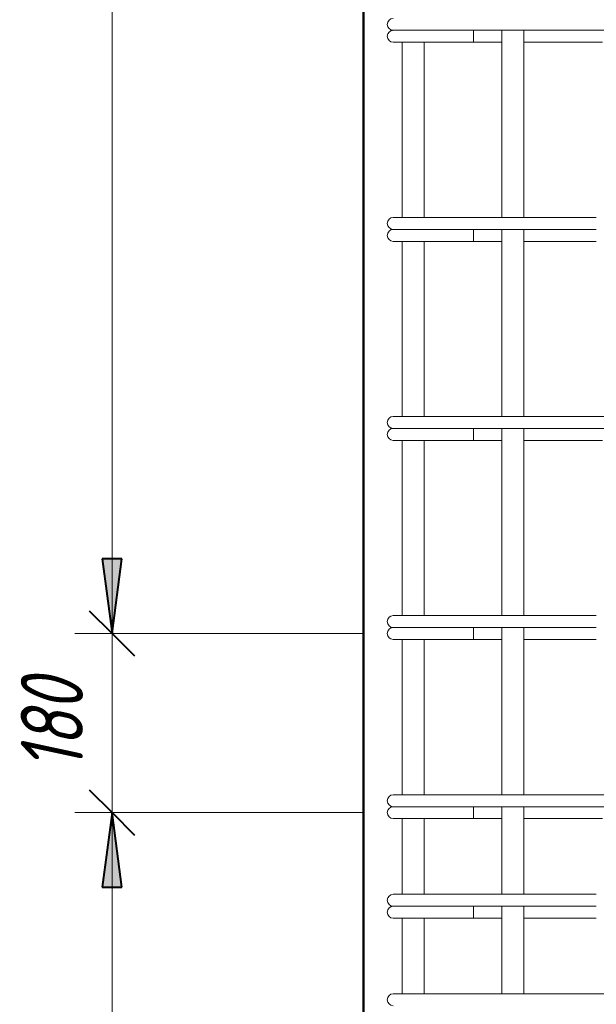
# Model space of a CAD drawing. Header units: millimetres. Extents: x 31181 to 43787, y -118926 to 7424.
# Tile 19 of 37: x 35305 to 35884, y 597 to 1587. Entities that reach past the tile are written whole.
import ezdxf

# ---------------------------------------------------------------- set-up
doc = ezdxf.new("R2010")
doc.units = ezdxf.units.MM
for name, color, linetype, lineweight in [('A-____-____-DIMS', 211, 'Continuous', 9), ('A-____-____-DIMS-25', 211, 'Continuous', 9), ('S-COLS-____-OTLN', 52, 'Continuous', 20), ('S-RBAR-____-OTLN', 171, 'Continuous', 100)]:
    doc.layers.add(name, color=color, linetype=linetype, lineweight=lineweight)
doc.styles.add('GOST Common_I_5', font='GOST_Common Italic.ttf', dxfattribs={"width": 0.8, "height": 62.5})
doc.dimstyles.new('ADSK_Для_арматуры_Основной_2_5_мм_шаг_кол-во_Стрелки_точный', dxfattribs={"dimscale": 304.8, "dimtxt": 0.206224, "dimasz": 0, "dimexe": 0.123031, "dimexo": 0.000403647, "dimgap": 0.032808, "dimtad": 1, "dimdec": 0, "dimlfac": 304.8, "dimdsep": 46, "dimtxsty": 'GOST Common_I_5', "dimblk2": 'NONE', "dimsah": 1, "dimcen": 0.09, "dimdle": 0.123031, "dimazin": 0, "dimtfac": 1, "dimtdec": 4, "dimtix": 1, "dimtmove": 0, "dimatfit": 3, "dimfxl": 1, "dimtvp": 1, "dimtfill": 1, "dimtolj": 1, "dimtzin": 0, "dimarcsym": 2})
doc.dimstyles.new('ADSK_Для_арматуры_Основной_2_5_мм_шаг_кол-во_Стрелки_точный_1', dxfattribs={"dimscale": 304.8, "dimtxt": 0.206224, "dimasz": 0.246063, "dimexe": 0.123031, "dimexo": 0.000403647, "dimgap": 0.032808, "dimtad": 1, "dimdec": 0, "dimlfac": 304.8, "dimdsep": 46, "dimtxsty": 'GOST Common_I_5', "dimsah": 1, "dimcen": 0.09, "dimdle": 0.123031, "dimazin": 0, "dimtfac": 1, "dimtdec": 4, "dimtix": 1, "dimtmove": 0, "dimatfit": 3, "dimfxl": 1, "dimtvp": 1, "dimtfill": 1, "dimtolj": 1, "dimtzin": 0, "dimarcsym": 2})
doc.dimstyles.new('ADSK_Округление_5мм__Узкий__4', dxfattribs={"dimscale": 304.8, "dimtxt": 0.206224, "dimasz": 0.147638, "dimexe": 0.123031, "dimexo": 0.000269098, "dimgap": 0.032808, "dimtad": 1, "dimdec": 0, "dimlfac": 304.8, "dimrnd": 5, "dimdsep": 46, "dimtxsty": 'GOST Common_I_5', "dimblk1": 'OBLIQUE', "dimblk2": 'OBLIQUE', "dimsah": 1, "dimcen": 0.09, "dimdle": 0.123031, "dimazin": 0, "dimtfac": 1, "dimtdec": 4, "dimtix": 1, "dimtmove": 0, "dimatfit": 3, "dimfxl": 1, "dimtvp": 1, "dimtfill": 1, "dimtolj": 1, "dimtzin": 0, "dimlwd": 20, "dimlwe": 20, "dimarcsym": 2})

# ---------------------------------------------------------------- blocks, each defined once
blk = doc.blocks.new('DIMBLOCK32-КЖ1_ПЭ_ВЭ1_Армирование_Пилоны_Пм-1_3_1-1')
at = {"layer": 'A-____-____-DIMS-25', "lineweight": 40}
for points in [[(35397.38, 2770), (35387.51, 2695), (35407.26, 2695)], [(35397.38, 970), (35407.26, 1045), (35387.51, 1045)]]:
    blk.add_hatch(color=256, dxfattribs=at).paths.add_polyline_path(points)
at = {"layer": 'A-____-____-DIMS-25'}
for p, q in [((35397.38, 932.5), (35397.38, 2807.5)), ((35397.38, 2770), (35359.88, 2770)), ((35397.38, 2770), (35636.34, 2770)), ((35397.38, 970), (35359.88, 970)), ((35397.38, 970), (35636.34, 970))]:
    blk.add_line(p, q, dxfattribs=at)
at = {"layer": 'A-____-____-DIMS-25', "lineweight": 40}
for p, q in [((35397.38, 2770), (35387.51, 2695)), ((35407.26, 2695), (35397.38, 2770)), ((35387.51, 2695), (35407.26, 2695)), ((35407.26, 1045), (35387.51, 1045)), ((35387.51, 1045), (35397.38, 970)), ((35397.38, 970), (35407.26, 1045))]:
    blk.add_line(p, q, dxfattribs=at)
at = {"layer": 'A-____-____-DIMS-25', "color": 0, "insert": (35305.71, 1699.01), "char_height": 62.5, "width": 410.3829, "attachment_point": 1, "rotation": 90, "line_spacing_factor": 1.022761, "style": 'GOST Common_I_5', "bg_fill": 3, "box_fill_scale": 1.25, "bg_fill_color": 256, "bg_fill_true_color": 13158600, "bg_fill_transparency": 0}
blk.add_mtext('200x9=1800', dxfattribs=at)
blk = doc.blocks.new('_None')
blk = doc.blocks.new('DIMBLOCK33-КЖ1_ПЭ_ВЭ1_Армирование_Пилоны_Пм-1_3_1-1')
at = {"layer": 'A-____-____-DIMS-25', "lineweight": 40}
for points in [[(35397.38, 790), (35387.51, 715), (35407.26, 715)], [(35397.38, -110), (35407.26, -35), (35387.51, -35)]]:
    blk.add_hatch(color=256, dxfattribs=at).paths.add_polyline_path(points)
at = {"layer": 'A-____-____-DIMS-25'}
for p, q in [((35397.38, -147.5), (35397.38, 827.5)), ((35397.38, 790), (35359.88, 790)), ((35397.38, 790), (35636.34, 790)), ((35397.38, -110), (35359.88, -110)), ((35397.38, -110), (35636.34, -110))]:
    blk.add_line(p, q, dxfattribs=at)
at = {"layer": 'A-____-____-DIMS-25', "lineweight": 40}
for p, q in [((35397.38, 790), (35387.51, 715)), ((35407.26, 715), (35397.38, 790)), ((35387.51, 715), (35407.26, 715)), ((35407.26, -35), (35387.51, -35)), ((35387.51, -35), (35397.38, -110)), ((35397.38, -110), (35407.26, -35))]:
    blk.add_line(p, q, dxfattribs=at)
at = {"layer": 'A-____-____-DIMS-25', "color": 0, "insert": (35305.71, 186.59), "char_height": 62.5, "width": 368.194, "attachment_point": 1, "rotation": 90, "line_spacing_factor": 1.022761, "style": 'GOST Common_I_5', "bg_fill": 3, "box_fill_scale": 1.25, "bg_fill_color": 256, "bg_fill_true_color": 13158600, "bg_fill_transparency": 0}
blk.add_mtext('100x9=900', dxfattribs=at)
blk = doc.blocks.new('DIMBLOCK35-КЖ1_ПЭ_ВЭ1_Армирование_Пилоны_Пм-1_3_1-1')
at = {"layer": 'A-____-____-DIMS-25', "lineweight": 20}
for p, q in [((35397.38, 1007.5), (35397.38, 752.5)), ((35397.38, 970), (35359.88, 970)), ((35397.38, 970), (35648.84, 970)), ((35397.38, 790), (35359.88, 790)), ((35397.38, 790), (35648.84, 790))]:
    blk.add_line(p, q, dxfattribs=at)
at = {"layer": 'A-____-____-DIMS-25', "lineweight": 40}
for p, q in [((35397.38, 970), (35374.88, 992.5)), ((35397.38, 970), (35419.88, 947.5)), ((35397.38, 790), (35374.88, 812.5)), ((35397.38, 790), (35419.88, 767.5))]:
    blk.add_line(p, q, dxfattribs=at)
at = {"layer": 'A-____-____-DIMS-25', "color": 0, "lineweight": 20, "insert": (35305.71, 832.06), "char_height": 62.5, "width": 115.0606, "attachment_point": 1, "rotation": 90, "line_spacing_factor": 1.022761, "style": 'GOST Common_I_5', "bg_fill": 3, "box_fill_scale": 1.25, "bg_fill_color": 256, "bg_fill_true_color": 13158600, "bg_fill_transparency": 0}
blk.add_mtext('180', dxfattribs=at)
blk = doc.blocks.new('_Oblique')
at = {"color": 0, "linetype": 'ByBlock', "lineweight": -2}
blk.add_line((-0.5, -0.5), (0.5, 0.5), dxfattribs=at)

msp = doc.modelspace()

# ---------------------------------------------------------------- linework, layer by layer
at = {"layer": 'S-COLS-____-OTLN', "lineweight": 50}
msp.add_line((35649.9312, 3900), (35649.9312, -159.9504), dxfattribs=at)
at = {"layer": 'S-RBAR-____-OTLN', "lineweight": 20}
for p, q in [((35679.8398, 1576), (35681.0664, 1576)), ((35681.3899, 1576), (35682.2893, 1576)), ((35682.2857, 1576), (35685.3219, 1576)), ((35685.311, 1576), (35687.5735, 1576)), ((35687.5632, 1576), (35691.7919, 1576)), ((35691.7739, 1576), (35695.0164, 1576)), ((35694.9988, 1576), (35700.1636, 1576)), ((35700.1416, 1576), (35704.0319, 1576)), ((35704.0088, 1576), (35709.8202, 1576)), ((35709.7989, 1576), (35713.925, 1576)), ((35713.9008, 1576), (35715.8398, 1576)), ((36033.9312, 1576), (35715.8398, 1576)), ((35760.5127, 1576), (35760.5127, 1564)), ((35788.9312, 1576), (35788.9312, 1388)), ((35810.9312, 1576), (35810.9312, 1388)), ((35679.8398, 1564), (35741.2956, 1564)), ((35688.9312, 1564), (35688.9312, 1388)), ((35710.9312, 1564), (35710.9312, 1388)), ((35760.5127, 1564), (35741.2956, 1564)), ((35760.5127, 1564), (35788.9312, 1564)), ((35810.9312, 1564), (35889.9312, 1564)), ((35679.8398, 1388), (35690.3839, 1388)), ((35690.3839, 1388), (35715.8398, 1388)), ((35883.6911, 1388), (35715.8398, 1388)), ((35679.8398, 1376), (35681.0664, 1376)), ((35681.3899, 1376), (35682.2893, 1376)), ((35682.2857, 1376), (35685.3219, 1376)), ((35685.311, 1376), (35687.5735, 1376)), ((35687.5632, 1376), (35691.7919, 1376)), ((35691.7739, 1376), (35695.0164, 1376)), ((35694.9988, 1376), (35700.1636, 1376)), ((35700.1416, 1376), (35704.0319, 1376)), ((35704.0088, 1376), (35709.8202, 1376)), ((35709.7989, 1376), (35713.925, 1376)), ((35713.9008, 1376), (35715.8398, 1376)), ((35883.6911, 1376), (35715.8398, 1376)), ((35760.5127, 1376), (35760.5127, 1364)), ((35788.9312, 1376), (35788.9312, 1188)), ((35810.9312, 1376), (35810.9312, 1188)), ((35679.8398, 1364), (35741.2956, 1364)), ((35688.9312, 1364), (35688.9312, 1188)), ((35710.9312, 1364), (35710.9312, 1188)), ((35760.5127, 1364), (35741.2956, 1364)), ((35760.5127, 1364), (35788.9312, 1364)), ((35810.9312, 1364), (35883.6911, 1364)), ((35679.8398, 1188), (35690.3839, 1188)), ((35690.3839, 1188), (35715.8398, 1188)), ((36033.9312, 1188), (35715.8398, 1188)), ((35679.8398, 1176), (35681.0664, 1176)), ((35681.3899, 1176), (35682.2893, 1176)), ((35682.2857, 1176), (35685.3219, 1176)), ((35685.311, 1176), (35687.5735, 1176)), ((35687.5632, 1176), (35691.7919, 1176)), ((35691.7739, 1176), (35695.0164, 1176)), ((35694.9988, 1176), (35700.1636, 1176)), ((35700.1416, 1176), (35704.0319, 1176)), ((35704.0088, 1176), (35709.8202, 1176)), ((35709.7989, 1176), (35713.925, 1176)), ((35713.9008, 1176), (35715.8398, 1176)), ((36033.9312, 1176), (35715.8398, 1176)), ((35760.5127, 1176), (35760.5127, 1164)), ((35788.9312, 1176), (35788.9312, 988)), ((35810.9312, 1176), (35810.9312, 988)), ((35679.8398, 1164), (35741.2956, 1164)), ((35688.9312, 1164), (35688.9312, 988)), ((35710.9312, 1164), (35710.9312, 988)), ((35760.5127, 1164), (35741.2956, 1164)), ((35760.5127, 1164), (35788.9312, 1164)), ((35810.9312, 1164), (35889.9312, 1164)), ((35679.8398, 988), (35690.3839, 988)), ((35690.3839, 988), (35715.8398, 988)), ((35883.6911, 988), (35715.8398, 988)), ((35679.8398, 976), (35681.0664, 976)), ((35681.3899, 976), (35682.2893, 976)), ((35682.2857, 976), (35685.3219, 976)), ((35685.311, 976), (35687.5735, 976)), ((35687.5632, 976), (35691.7919, 976)), ((35691.7739, 976), (35695.0164, 976)), ((35694.9988, 976), (35700.1636, 976)), ((35700.1416, 976), (35704.0319, 976)), ((35704.0088, 976), (35709.8202, 976)), ((35709.7989, 976), (35713.925, 976)), ((35713.9008, 976), (35715.8398, 976)), ((35883.6911, 976), (35715.8398, 976)), ((35760.5127, 976), (35760.5127, 964)), ((35788.9312, 976), (35788.9312, 808)), ((35810.9312, 976), (35810.9312, 808)), ((35679.8398, 964), (35741.2956, 964)), ((35688.9312, 964), (35688.9312, 808)), ((35710.9312, 964), (35710.9312, 808)), ((35760.5127, 964), (35741.2956, 964)), ((35760.5127, 964), (35788.9312, 964)), ((35810.9312, 964), (35883.6911, 964)), ((35679.8398, 808), (35690.3839, 808)), ((35690.3839, 808), (35715.8398, 808)), ((36033.9312, 808), (35715.8398, 808)), ((35679.8398, 796), (35681.0664, 796)), ((35681.3899, 796), (35682.2893, 796)), ((35682.2857, 796), (35685.3219, 796)), ((35685.311, 796), (35687.5735, 796)), ((35687.5632, 796), (35691.7919, 796)), ((35691.7739, 796), (35695.0164, 796)), ((35694.9988, 796), (35700.1636, 796)), ((35700.1416, 796), (35704.0319, 796)), ((35704.0088, 796), (35709.8202, 796)), ((35709.7989, 796), (35713.925, 796)), ((35713.9008, 796), (35715.8398, 796)), ((36033.9312, 796), (35715.8398, 796)), ((35760.5127, 796), (35760.5127, 784)), ((35788.9312, 796), (35788.9312, 708)), ((35810.9312, 796), (35810.9312, 708)), ((35679.8398, 784), (35741.2956, 784)), ((35688.9312, 784), (35688.9312, 708)), ((35710.9312, 784), (35710.9312, 708)), ((35760.5127, 784), (35741.2956, 784)), ((35760.5127, 784), (35788.9312, 784)), ((35810.9312, 784), (35889.9312, 784)), ((35679.8398, 708), (35690.3839, 708)), ((35690.3839, 708), (35715.8398, 708)), ((35883.6911, 708), (35715.8398, 708)), ((35679.8398, 696), (35681.0664, 696)), ((35681.3899, 696), (35682.2893, 696)), ((35682.2857, 696), (35685.3219, 696)), ((35685.311, 696), (35687.5735, 696)), ((35687.5632, 696), (35691.7919, 696)), ((35691.7739, 696), (35695.0164, 696)), ((35694.9988, 696), (35700.1636, 696)), ((35700.1416, 696), (35704.0319, 696)), ((35704.0088, 696), (35709.8202, 696)), ((35709.7989, 696), (35713.925, 696)), ((35713.9008, 696), (35715.8398, 696)), ((35883.6911, 696), (35715.8398, 696)), ((35760.5127, 696), (35760.5127, 684)), ((35788.9312, 696), (35788.9312, 608)), ((35810.9312, 696), (35810.9312, 608)), ((35679.8398, 684), (35741.2956, 684)), ((35688.9312, 684), (35688.9312, 608)), ((35710.9312, 684), (35710.9312, 608)), ((35760.5127, 684), (35741.2956, 684)), ((35760.5127, 684), (35788.9312, 684)), ((35810.9312, 684), (35883.6911, 684)), ((35679.8398, 608), (35690.3839, 608)), ((35690.3839, 608), (35715.8398, 608)), ((36033.9312, 608), (35715.8398, 608))]:
    msp.add_line(p, q, dxfattribs=at)
for centre, end in [((35679.8398, 1582), 270), ((35679.8398, 1570), 270), ((35679.8398, 1570), 105), ((35679.8398, 1382), 270), ((35679.8398, 1370), 270), ((35679.8398, 1370), 105), ((35679.8398, 1182), 270), ((35679.8398, 1170), 270), ((35679.8398, 1170), 105), ((35679.8398, 982), 270), ((35679.8398, 970), 270), ((35679.8398, 970), 105), ((35679.8398, 802), 270), ((35679.8398, 790), 270), ((35679.8398, 790), 105), ((35679.8398, 702), 270), ((35679.8398, 690), 270), ((35679.8398, 690), 105), ((35679.8398, 602), 270)]:
    msp.add_arc(centre, 6, 90, end, dxfattribs=at)

# ---------------------------------------------------------------- next in the draw order: dimensions: what is measured, and where the dimension line sits
at = {"layer": 'A-____-____-DIMS'}
for base, p1, p2, text, dimstyle, override, picture, middle in [((35397.3831, 2770), (35673.8398, 970), (35673.8398, 2770), '200x9=1800', 'ADSK_Для_арматуры_Основной_2_5_мм_шаг_кол-во_Стрелки_точный_1', {"dimpost": '<>', "dimblk1": 'None', "dimblk2": 'None', "dimsah": 1, "dimfxl": 1800}, 'DIMBLOCK32-КЖ1_ПЭ_ВЭ1_Армирование_Пилоны_Пм-1_3_1-1', (35356.1331, 1870)), ((35397.3831, 790), (35673.8398, -110), (35673.8398, 790), '100x9=900', 'ADSK_Для_арматуры_Основной_2_5_мм_шаг_кол-во_Стрелки_точный', {"dimpost": '<>', "dimblk1": 'None', "dimblk2": 'None', "dimsah": 1, "dimfxl": 900}, 'DIMBLOCK33-КЖ1_ПЭ_ВЭ1_Армирование_Пилоны_Пм-1_3_1-1', (35356.1331, 340))]:
    dim = msp.add_linear_dim(base=base, p1=p1, p2=p2, angle=90, text=text, dimstyle=dimstyle, override=override, dxfattribs=at)
    dim.commit()
    dim.dimension.update_dxf_attribs({"geometry": picture, "text_midpoint": middle})

# ---------------------------------------------------------------- next in the draw order: dimensions: what is measured, and where the dimension line sits
at = {"layer": 'A-____-____-DIMS', "lineweight": 20}
dim = msp.add_linear_dim(base=(35397.3831, 790), p1=(35673.8398, 970), p2=(35673.8398, 790), angle=90, dimstyle='ADSK_Округление_5мм__Узкий__4', override={"dimpost": '<>', "dimfxl": 180}, dxfattribs=at)
dim.commit()
dim.dimension.update_dxf_attribs({"geometry": 'DIMBLOCK35-КЖ1_ПЭ_ВЭ1_Армирование_Пилоны_Пм-1_3_1-1', "text_midpoint": (35356.1331, 880)})

doc.saveas('drawing.dxf')
